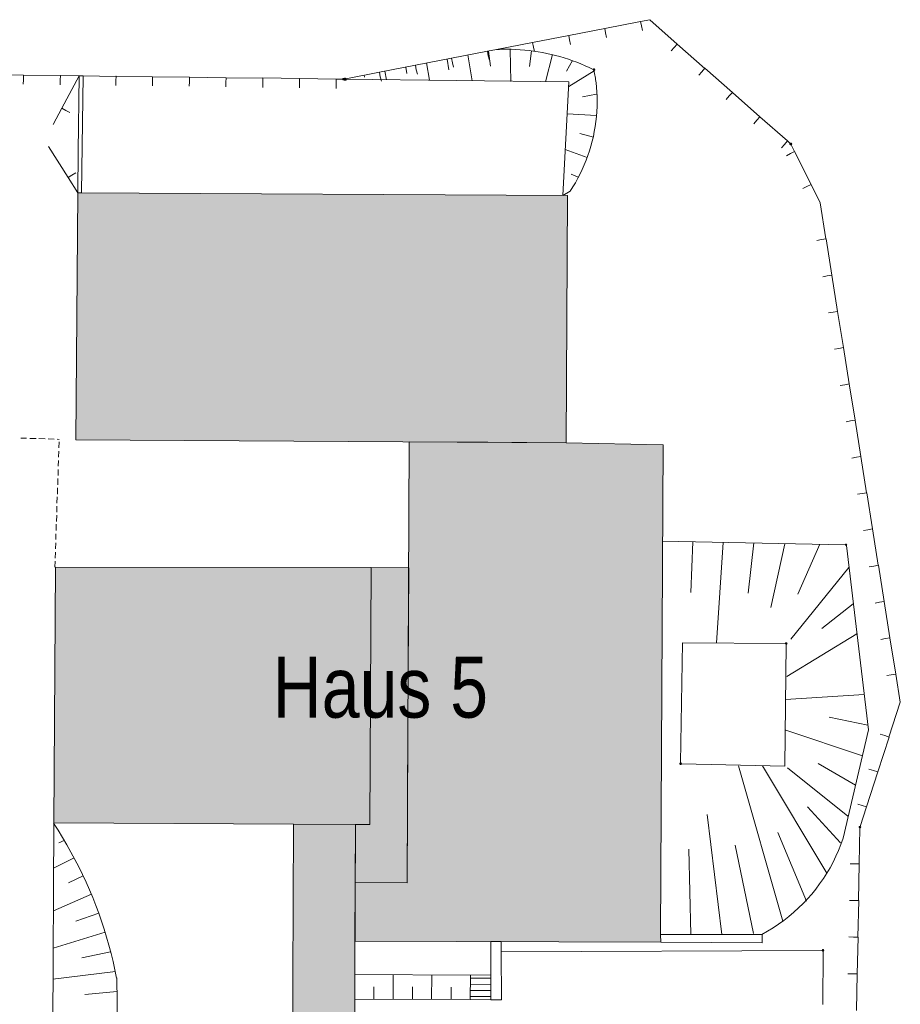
# Model space of a CAD drawing. Header units: metres. Extents: x -15 to 143, y -45 to 47.
# Tile 38 of 41: x 94.8 to 96.53, y 31.36 to 33.3. Entities that reach past the tile are written whole.
import ezdxf

# ---------------------------------------------------------------- set-up
doc = ezdxf.new("R2010")
doc.units = ezdxf.units.M
doc.header["$LTSCALE"] = 0.0125
doc.layers.add('X_YYY_STF_8', color=7, linetype='Continuous', lineweight=9)
doc.styles.add('ERSTELLTER_STIL_2', font='ARIALN.TTF')

# ---------------------------------------------------------------- blocks, each defined once
blk = doc.blocks.new('Ü_Plan_W')
at = {"layer": 'X_YYY_STF_8', "linetype": 'Continuous', "lineweight": 0}
for points in [[(7.0614, 5.991), (7.061, 5.9902), (7.0597, 5.9902), (7.0589, 5.991), (7.0597, 5.9923), (7.061, 5.9923)], [(6.6516, 5.9754), (6.6512, 5.9745), (6.6499, 5.9745), (6.6491, 5.9754), (6.6499, 5.9766), (6.6512, 5.9766), (6.6516, 5.9754)], [(7.4733, 5.2146), (7.4729, 5.2134), (7.4716, 5.2134), (7.4708, 5.2146), (7.4716, 5.2155), (7.4729, 5.2155), (7.4733, 5.2146)], [(7.3755, 5.0533), (7.3751, 5.0521), (7.3738, 5.0521), (7.373, 5.0533), (7.3738, 5.0546), (7.3751, 5.0546)], [(7.2028, 4.8569), (7.202, 4.8556), (7.2007, 4.8556), (7.2003, 4.8569), (7.2007, 4.8582), (7.202, 4.8582)], [(7.4962, 4.7532), (7.4953, 4.7523), (7.4941, 4.7523), (7.4932, 4.7532), (7.4941, 4.7545), (7.4953, 4.7545)], [(7.4356, 4.5517), (7.4352, 4.5504), (7.434, 4.5504), (7.4331, 4.5517), (7.434, 4.553), (7.4352, 4.553), (7.4356, 4.5517)]]:
    blk.add_hatch(color=256, dxfattribs=at).paths.add_polyline_path(points, flags=0)
at = {"layer": 'X_YYY_STF_8', "linetype": 'Continuous', "lineweight": 13}
blk.add_hatch(color=256, dxfattribs=at).paths.add_polyline_path([(6.6554, 5.9754), (6.6554, 5.9754), (6.6546, 5.9741), (6.6533, 5.9737), (6.6521, 5.9741), (6.6516, 5.9754), (6.6521, 5.9766), (6.6533, 5.9771), (6.6546, 5.9766), (6.6554, 5.9754)], flags=0)
at = {"layer": 'X_YYY_STF_8', "linetype": 'Continuous', "lineweight": 9}
blk.add_hatch(color=256, dxfattribs=at).paths.add_polyline_path([(7.3832, 5.8695), (7.3823, 5.8683), (7.381, 5.8683), (7.3802, 5.8695), (7.381, 5.8708), (7.3823, 5.8708)], flags=0)
at = {"layer": 'X_YYY_STF_8'}
h = blk.add_hatch(color=9, dxfattribs=at)
h.dxf.hatch_style = 1
h.paths.add_polyline_path([(7.0144, 5.3814), (7.017, 5.7853), (6.2164, 5.7899), (6.2135, 5.3861)])
h = blk.add_hatch(color=9, dxfattribs=at)
h.dxf.hatch_style = 1
h.paths.add_polyline_path([(6.7583, 5.3829), (6.8864, 5.3822), (7.0144, 5.3814), (7.1732, 5.378), (7.1685, 4.5779), (7.1694, 4.5652), (6.6694, 4.5667), (6.6698, 4.6626), (6.7549, 4.6622)])
h = blk.add_hatch(color=9, dxfattribs=at)
h.dxf.hatch_style = 1
h.paths.add_polyline_path([(6.1799, 5.1778), (6.6961, 5.1774), (6.694, 4.7574), (6.5691, 4.7579), (6.1775, 4.7604)])
h = blk.add_hatch(color=9, dxfattribs=at)
h.dxf.hatch_style = 1
h.paths.add_polyline_path([(6.6703, 4.7575), (6.694, 4.7574), (6.6961, 5.1774), (6.7573, 5.1771), (6.7561, 4.9197), (6.7549, 4.6622), (6.6698, 4.6626)])
h = blk.add_hatch(color=9, dxfattribs=at)
h.dxf.hatch_style = 1
h.paths.add_polyline_path([(6.6686, 4.3757), (6.6703, 4.7575), (6.5691, 4.7579), (6.5674, 4.3756)])
at = {"layer": 'X_YYY_STF_8', "linetype": 'Continuous', "lineweight": 0}
for p, q in [((7.0775, 6.0583), (7.1363, 6.0698)), ((7.1363, 6.0698), (7.1512, 6.0727)), ((7.1363, 6.0698), (7.1363, 6.0696)), ((7.0187, 6.0469), (7.0775, 6.0583)), ((7.0775, 6.0583), (7.0775, 6.0583)), ((7.0788, 6.0511), (7.0805, 6.0435)), ((7.1376, 6.0626), (7.1393, 6.055)), ((6.9598, 6.0355), (7.0187, 6.0469)), ((6.9598, 6.0355), (6.9598, 6.0353)), ((7.0187, 6.0469), (7.0187, 6.0467)), ((7.0199, 6.0397), (7.0216, 6.0321)), ((6.8273, 6.0101), (6.8862, 6.0211)), ((6.8862, 6.0215), (6.901, 6.024)), ((6.8862, 6.0211), (6.8862, 6.0215)), ((6.8879, 6.0215), (6.8912, 5.997)), ((6.923, 6.024), (6.9243, 5.972)), ((6.9577, 6.0219), (6.9547, 5.9965)), ((6.9611, 6.0279), (6.9628, 6.0207)), ((7.191, 6.0274), (7.1863, 6.0219)), ((7.196, 6.0329), (7.196, 6.0329)), ((7.196, 6.0329), (7.2409, 5.9931)), ((6.7685, 5.9986), (6.8273, 6.0097)), ((6.7863, 6.002), (6.7913, 5.9737)), ((6.8201, 6.0084), (6.8231, 5.991)), ((6.8273, 6.0097), (6.8273, 6.0101)), ((6.8286, 6.0025), (6.8303, 5.9953)), ((6.854, 6.0152), (6.8608, 5.9728)), ((6.8874, 6.0139), (6.8891, 6.0067)), ((6.992, 6.016), (6.9806, 5.9711)), ((7.025, 6.0058), (7.0153, 5.9889)), ((6.6516, 5.9758), (6.7096, 5.9872)), ((6.7096, 5.9872), (6.7685, 5.9982)), ((6.7096, 5.9872), (6.7096, 5.987)), ((6.7181, 5.9885), (6.7211, 5.9745)), ((6.7524, 5.9953), (6.7541, 5.9847)), ((6.7685, 5.9982), (6.7685, 5.9986)), ((6.7697, 5.991), (6.7714, 5.9838)), ((7.0606, 5.9893), (7.0187, 5.9635)), ((7.061, 5.9915), (7.0614, 5.9915)), ((7.2363, 5.9876), (7.2312, 5.9821)), ((7.2409, 5.9931), (7.2413, 5.9936)), ((7.2413, 5.9936), (7.2862, 5.9538)), ((6.0683, 5.983), (6.128, 5.9821)), ((6.128, 5.9745), (6.1275, 5.9673)), ((6.128, 5.9821), (6.128, 5.9819)), ((6.128, 5.9821), (6.1881, 5.9813)), ((6.1877, 5.9741), (6.1877, 5.9665)), ((6.1881, 5.9813), (6.1881, 5.9817)), ((6.1881, 5.9817), (6.219, 5.9809)), ((6.2253, 5.9809), (6.2787, 5.98)), ((6.2787, 5.98), (6.2791, 5.9804)), ((6.2787, 5.9728), (6.2787, 5.9652)), ((6.2791, 5.9804), (6.3388, 5.9796)), ((6.3388, 5.9796), (6.3388, 5.9794)), ((6.3388, 5.9796), (6.3989, 5.9788)), ((6.3388, 5.972), (6.3388, 5.9644)), ((6.3989, 5.9711), (6.3985, 5.9639)), ((6.3989, 5.9788), (6.3989, 5.9788)), ((6.3989, 5.9788), (6.459, 5.9779)), ((6.4586, 5.9703), (6.4586, 5.9631)), ((6.459, 5.9779), (6.459, 5.9777)), ((6.459, 5.9779), (6.5187, 5.9771)), ((6.5187, 5.9771), (6.5187, 5.9775)), ((6.5187, 5.9775), (6.5788, 5.9766)), ((6.5187, 5.9699), (6.5187, 5.9622)), ((6.5788, 5.9766), (6.5788, 5.9764)), ((6.5788, 5.9766), (6.6389, 5.9758)), ((6.6389, 5.9758), (6.6389, 5.9756)), ((6.6389, 5.9758), (6.6495, 5.9754)), ((6.6516, 5.9754), (7.0191, 5.9711)), ((6.655, 5.9754), (6.655, 5.9752)), ((6.7109, 5.9796), (6.7126, 5.9724)), ((7.0191, 5.9711), (7.0089, 5.7853)), ((6.5788, 5.969), (6.5788, 5.9614)), ((6.6385, 5.9682), (6.6385, 5.9605)), ((7.2862, 5.9538), (7.2862, 5.9538)), ((7.2862, 5.9538), (7.3311, 5.914)), ((7.0644, 5.9508), (7.0411, 5.9466)), ((7.2811, 5.9483), (7.276, 5.9423)), ((6.1906, 5.9284), (6.1762, 5.9013)), ((6.1906, 5.9279), (6.1906, 5.9284)), ((6.197, 5.9246), (6.2037, 5.9212)), ((7.064, 5.9161), (7.0161, 5.9191)), ((7.326, 5.9085), (7.3213, 5.9026)), ((7.3311, 5.914), (7.3311, 5.914)), ((7.3311, 5.914), (7.3764, 5.8746)), ((7.0593, 5.881), (7.0369, 5.8865)), ((7.3764, 5.8746), (7.3764, 5.8744)), ((7.3764, 5.8746), (7.3806, 5.8704)), ((6.1686, 5.8653), (6.2008, 5.8149)), ((7.0487, 5.8475), (7.0132, 5.8606)), ((7.3713, 5.8687), (7.3662, 5.8632)), ((7.3827, 5.8695), (7.3827, 5.8693)), ((7.3878, 5.8572), (7.3878, 5.857)), ((7.3878, 5.8572), (7.4149, 5.8035)), ((7.381, 5.8539), (7.3747, 5.8505)), ((6.2008, 5.8149), (6.2008, 5.8147)), ((6.2008, 5.8149), (6.2164, 5.7899)), ((6.2071, 5.8187), (6.2135, 5.8225)), ((7.0343, 5.8153), (7.0229, 5.8204)), ((7.4081, 5.8001), (7.4014, 5.7967)), ((7.4149, 5.8035), (7.4149, 5.8033)), ((7.4149, 5.8035), (7.4297, 5.7734)), ((7.0211, 5.7925), (7.0089, 5.7853)), ((7.0165, 5.7853), (7.017, 5.7853)), ((7.4297, 5.7734), (7.439, 5.7146)), ((7.4318, 5.7133), (7.4242, 5.7121)), ((7.439, 5.7146), (7.4395, 5.7146)), ((7.4395, 5.7146), (7.4488, 5.6553)), ((7.4412, 5.6541), (7.434, 5.6528)), ((7.4488, 5.6553), (7.4488, 5.6553)), ((7.4488, 5.6553), (7.4581, 5.5961)), ((7.4509, 5.5948), (7.4433, 5.5935)), ((7.4581, 5.5961), (7.4581, 5.5959)), ((7.4581, 5.5961), (7.4678, 5.5368)), ((7.4602, 5.5355), (7.453, 5.5343)), ((7.4678, 5.5368), (7.4678, 5.5368)), ((7.4678, 5.5368), (7.4771, 5.4775)), ((7.4699, 5.4763), (7.4623, 5.475)), ((7.4771, 5.4775), (7.4771, 5.4773)), ((7.4771, 5.4775), (7.4869, 5.4183)), ((7.4792, 5.417), (7.4721, 5.4157)), ((7.4869, 5.4183), (7.4869, 5.4181)), ((7.4869, 5.4183), (7.4962, 5.359)), ((6.1233, 5.389), (6.133, 5.389)), ((6.1381, 5.3886), (6.1483, 5.3886)), ((6.1529, 5.3882), (6.1631, 5.3878)), ((6.1682, 5.3878), (6.1779, 5.3874)), ((6.183, 5.3874), (6.1864, 5.3869)), ((6.1855, 5.373), (6.186, 5.3827)), ((6.1851, 5.3577), (6.1855, 5.3679)), ((7.4962, 5.359), (7.4962, 5.359)), ((7.4962, 5.359), (7.5055, 5.2997)), ((6.1847, 5.3429), (6.1851, 5.3526)), ((7.489, 5.3577), (7.4814, 5.3564)), ((6.1843, 5.3277), (6.1847, 5.3378)), ((6.1838, 5.3128), (6.1838, 5.323)), ((6.1834, 5.2976), (6.1834, 5.3078)), ((7.4983, 5.2985), (7.4907, 5.2972)), ((7.5055, 5.2997), (7.5059, 5.2997)), ((7.5059, 5.2997), (7.5152, 5.2405)), ((6.1826, 5.2828), (6.183, 5.2929)), ((6.1817, 5.2527), (6.1822, 5.2629)), ((6.1822, 5.268), (6.1826, 5.2777)), ((6.1813, 5.2379), (6.1813, 5.2481)), ((6.1809, 5.2231), (6.1809, 5.2328)), ((7.5076, 5.2392), (7.5004, 5.2379)), ((7.5152, 5.2405), (7.5152, 5.2402)), ((7.5152, 5.2405), (7.5245, 5.1812)), ((6.18, 5.2079), (6.1805, 5.218)), ((7.2214, 5.2193), (7.2185, 5.1367)), ((7.271, 5.2184), (7.2604, 5.0542)), ((7.3213, 5.2176), (7.312, 5.1355)), ((7.3721, 5.2163), (7.3489, 5.1122)), ((7.4289, 5.2155), (7.3929, 5.1342)), ((6.1796, 5.193), (6.18, 5.2028)), ((7.4725, 5.2134), (7.5085, 4.9124)), ((7.4767, 5.1774), (7.3819, 5.0605)), ((7.5173, 5.1799), (7.5097, 5.1786)), ((7.5245, 5.1812), (7.525, 5.1812)), ((7.525, 5.1812), (7.5343, 5.1219)), ((7.4835, 5.1181), (7.4323, 5.0779)), ((7.5267, 5.1206), (7.5195, 5.1194)), ((7.5343, 5.1219), (7.5343, 5.1219)), ((7.5343, 5.1219), (7.5436, 5.0627)), ((7.4898, 5.069), (7.3751, 4.9996)), ((7.2045, 5.0546), (7.2015, 4.8582)), ((7.373, 5.0533), (7.2045, 5.0546)), ((7.3751, 5.0533), (7.3751, 5.0531)), ((7.5364, 5.0614), (7.5288, 5.0601)), ((7.5436, 5.0627), (7.5436, 5.0627)), ((7.5436, 5.0627), (7.5533, 5.0034)), ((7.3717, 4.8531), (7.3743, 5.0521)), ((7.5457, 5.0021), (7.5385, 5.0008)), ((7.5533, 5.0034), (7.5533, 5.0032)), ((7.5533, 5.0034), (7.5605, 4.9577)), ((7.5017, 4.9699), (7.373, 4.9619)), ((7.5076, 4.92), (7.4441, 4.9331)), ((7.4987, 4.87), (7.3717, 4.9124)), ((7.5085, 4.9124), (7.4674, 4.735)), ((7.5423, 4.9005), (7.5237, 4.8434)), ((7.5351, 4.9031), (7.5279, 4.9052)), ((7.5419, 4.9005), (7.5423, 4.9005)), ((7.2024, 4.8569), (7.2024, 4.8567)), ((7.3688, 4.5995), (7.2964, 4.8535)), ((7.4403, 4.6778), (7.3353, 4.8535)), ((7.4746, 4.771), (7.3764, 4.8501)), ((7.4873, 4.8218), (7.4263, 4.8573)), ((7.5237, 4.8438), (7.5055, 4.7862)), ((7.5165, 4.8459), (7.5093, 4.848)), ((7.5237, 4.8434), (7.5237, 4.8438)), ((7.4627, 4.7274), (7.409, 4.7862)), ((7.4983, 4.7888), (7.4911, 4.7909)), ((7.5055, 4.7866), (7.4949, 4.7545)), ((7.5055, 4.7862), (7.5055, 4.7866)), ((7.2689, 4.5779), (7.2451, 4.7739)), ((6.1775, 4.76), (6.1724, 3.8595)), ((7.4073, 4.6325), (7.3607, 4.7447)), ((7.2185, 4.5779), (7.2151, 4.7172)), ((7.3209, 4.5796), (7.2909, 4.7236)), ((6.2105, 4.7032), (6.1771, 4.6859)), ((7.486, 4.6935), (7.4784, 4.6935)), ((7.4936, 4.6935), (7.4924, 4.6334)), ((7.4936, 4.6931), (7.4936, 4.6935)), ((6.2253, 4.6736), (6.2012, 4.6622)), ((6.2389, 4.6436), (6.1767, 4.6165)), ((7.4852, 4.6334), (7.4776, 4.6334)), ((7.4928, 4.6334), (7.4911, 4.5733)), ((7.4924, 4.6334), (7.4928, 4.6334)), ((6.2507, 4.6127), (6.2135, 4.5995)), ((6.2613, 4.5813), (6.1762, 4.5555)), ((7.1685, 4.5779), (7.1694, 4.5652)), ((7.4839, 4.5733), (7.4763, 4.5737)), ((7.4915, 4.5733), (7.4903, 4.5132)), ((7.4911, 4.5733), (7.4915, 4.5733)), ((6.8917, 4.5665), (6.9086, 4.5665)), ((6.2702, 4.5496), (6.2232, 4.5398)), ((7.4331, 4.5517), (6.9086, 4.5496)), ((6.9086, 4.5496), (6.909, 4.4708)), ((7.434, 4.4636), (7.4344, 4.5504)), ((6.2783, 4.5174), (6.1758, 4.5047)), ((6.2804, 4.5068), (6.2863, 3.9285)), ((6.8582, 4.5115), (6.669, 4.5123)), ((6.669, 4.5123), (6.669, 4.4721)), ((6.7321, 4.4717), (6.7321, 4.5119)), ((6.7947, 4.4717), (6.7951, 4.5119)), ((6.8578, 4.4713), (6.8582, 4.5115)), ((6.8586, 4.5064), (6.8912, 4.5064)), ((6.8917, 4.4708), (6.8917, 4.5119)), ((7.4826, 4.5136), (7.475, 4.5136)), ((7.4903, 4.5136), (7.489, 4.4535)), ((7.4903, 4.5132), (7.4903, 4.5136)), ((6.7003, 4.4717), (6.7003, 4.492)), ((6.7634, 4.4717), (6.7634, 4.492)), ((6.8265, 4.4713), (6.8265, 4.4916)), ((6.8586, 4.4967), (6.8912, 4.4962)), ((6.2808, 4.4844), (6.2283, 4.4797)), ((6.8586, 4.4865), (6.8912, 4.4865)), ((6.8586, 4.4763), (6.8912, 4.4763)), ((6.8578, 4.4713), (6.8917, 4.4708)), ((6.8917, 4.4708), (6.909, 4.4708))]:
    blk.add_line(p, q, dxfattribs=at)
at = {"layer": 'X_YYY_STF_8', "linetype": 'Continuous', "lineweight": 13}
for p, q in [((7.1363, 6.0698), (7.1376, 6.0626)), ((7.0775, 6.0583), (7.0788, 6.0511)), ((6.9598, 6.0355), (6.9611, 6.0279)), ((7.0187, 6.0469), (7.0199, 6.0397)), ((6.8862, 6.0215), (6.8874, 6.0139)), ((7.196, 6.0329), (7.191, 6.0274)), ((6.8273, 6.0101), (6.8286, 6.0025)), ((6.7096, 5.9872), (6.7109, 5.9796)), ((6.7685, 5.9986), (6.7697, 5.991)), ((7.2413, 5.9936), (7.2363, 5.9876)), ((6.128, 5.9821), (6.128, 5.9745)), ((6.1881, 5.9817), (6.1877, 5.9741)), ((6.2791, 5.9804), (6.2787, 5.9728)), ((6.3388, 5.9796), (6.3388, 5.972)), ((6.3989, 5.9788), (6.3989, 5.9711)), ((6.459, 5.9779), (6.4586, 5.9703)), ((6.5187, 5.9775), (6.5187, 5.9699)), ((6.5788, 5.9766), (6.5788, 5.969)), ((6.6389, 5.9758), (6.6385, 5.9682)), ((7.2862, 5.9538), (7.2811, 5.9483)), ((6.1906, 5.9284), (6.197, 5.9246)), ((7.3311, 5.914), (7.326, 5.9085)), ((7.3764, 5.8746), (7.3713, 5.8687)), ((7.3878, 5.8572), (7.381, 5.8539)), ((6.2008, 5.8149), (6.2071, 5.8187)), ((7.4149, 5.8035), (7.4081, 5.8001)), ((6.2164, 5.7899), (6.2228, 5.7899)), ((7.4395, 5.7146), (7.4318, 5.7133)), ((7.4488, 5.6553), (7.4412, 5.6541)), ((7.4581, 5.5961), (7.4509, 5.5948)), ((7.4678, 5.5368), (7.4602, 5.5355)), ((7.4771, 5.4775), (7.4699, 5.4763)), ((7.4869, 5.4183), (7.4792, 5.417)), ((7.4962, 5.359), (7.489, 5.3577)), ((7.5059, 5.2997), (7.4983, 5.2985)), ((7.5152, 5.2405), (7.5076, 5.2392)), ((6.1792, 5.1778), (6.1796, 5.188)), ((7.525, 5.1812), (7.5173, 5.1799)), ((7.5343, 5.1219), (7.5267, 5.1206)), ((7.5436, 5.0627), (7.5364, 5.0614)), ((7.5533, 5.0034), (7.5457, 5.0021)), ((7.5423, 4.9005), (7.5351, 4.9031)), ((7.5237, 4.8438), (7.5165, 4.8459)), ((7.5055, 4.7866), (7.4983, 4.7888)), ((7.4936, 4.6935), (7.486, 4.6935)), ((7.4928, 4.6334), (7.4852, 4.6334)), ((7.4915, 4.5733), (7.4839, 4.5733)), ((7.4903, 4.5136), (7.4826, 4.5136))]:
    blk.add_line(p, q, dxfattribs=at)
at = {"layer": 'X_YYY_STF_8', "linetype": 'Continuous', "lineweight": 9}
for p, q in [((7.1363, 6.0698), (7.1363, 6.0696)), ((7.1512, 6.0727), (7.196, 6.0329)), ((7.0775, 6.0583), (7.0775, 6.0583)), ((6.901, 6.024), (6.9598, 6.0355)), ((6.9598, 6.0355), (6.9598, 6.0353)), ((7.0187, 6.0469), (7.0187, 6.0467)), ((6.8862, 6.0211), (6.8862, 6.0215)), ((7.196, 6.0329), (7.196, 6.0329)), ((6.8273, 6.0097), (6.8273, 6.0101)), ((6.7096, 5.9872), (6.7096, 5.987)), ((6.7685, 5.9982), (6.7685, 5.9986)), ((7.2409, 5.9931), (7.2413, 5.9936)), ((6.128, 5.9821), (6.128, 5.9819)), ((6.1881, 5.9813), (6.1881, 5.9817)), ((6.219, 5.9809), (6.1906, 5.9279)), ((6.219, 5.9809), (6.2253, 5.9809)), ((6.2787, 5.98), (6.2791, 5.9804)), ((6.3388, 5.9796), (6.3388, 5.9794)), ((6.3989, 5.9788), (6.3989, 5.9788)), ((6.459, 5.9779), (6.459, 5.9777)), ((6.5187, 5.9771), (6.5187, 5.9775)), ((6.5788, 5.9766), (6.5788, 5.9764)), ((6.6389, 5.9758), (6.6389, 5.9756)), ((7.2862, 5.9538), (7.2862, 5.9538)), ((6.1906, 5.9279), (6.1906, 5.9284)), ((7.3311, 5.914), (7.3311, 5.914)), ((7.3764, 5.8746), (7.3764, 5.8744)), ((7.3823, 5.8683), (7.3878, 5.8572)), ((7.3878, 5.8572), (7.3878, 5.857)), ((6.2008, 5.8149), (6.2008, 5.8147)), ((7.4149, 5.8035), (7.4149, 5.8033)), ((7.439, 5.7146), (7.4395, 5.7146)), ((7.4488, 5.6553), (7.4488, 5.6553)), ((7.4581, 5.5961), (7.4581, 5.5959)), ((7.4678, 5.5368), (7.4678, 5.5368)), ((7.4771, 5.4775), (7.4771, 5.4773)), ((7.4869, 5.4183), (7.4869, 5.4181)), ((7.4962, 5.359), (7.4962, 5.359)), ((7.5055, 5.2997), (7.5059, 5.2997)), ((7.5152, 5.2405), (7.5152, 5.2402)), ((7.4729, 5.2146), (7.4729, 5.2144)), ((7.5245, 5.1812), (7.525, 5.1812)), ((7.5343, 5.1219), (7.5343, 5.1219)), ((7.5436, 5.0627), (7.5436, 5.0627)), ((7.5533, 5.0034), (7.5533, 5.0032)), ((7.5605, 4.9577), (7.5419, 4.9005)), ((7.5419, 4.9005), (7.5423, 4.9005)), ((7.5237, 4.8434), (7.5237, 4.8438)), ((7.5055, 4.7862), (7.5055, 4.7866)), ((7.4945, 4.7519), (7.4936, 4.6931)), ((7.4958, 4.7536), (7.4958, 4.7532)), ((7.4936, 4.6931), (7.4936, 4.6935)), ((7.4924, 4.6334), (7.4928, 4.6334)), ((7.4911, 4.5733), (7.4915, 4.5733)), ((7.4352, 4.5517), (7.4352, 4.5515)), ((7.4903, 4.5132), (7.4903, 4.5136))]:
    blk.add_line(p, q, dxfattribs=at)
at = {"layer": 'X_YYY_STF_8', "linetype": 'Continuous', "lineweight": 18}
for p, q in [((6.219, 5.9809), (6.2173, 5.8581)), ((6.2253, 5.9809), (6.2228, 5.7899)), ((6.6846, 5.9821), (6.6851, 5.9788)), ((6.2173, 5.8581), (6.2164, 5.7899)), ((6.1944, 4.7316), (6.1855, 4.7274))]:
    blk.add_line(p, q, dxfattribs=at)
at = {"layer": 'X_YYY_STF_8', "linetype": 'Continuous', "lineweight": 5}
for p, q in [((7.1715, 5.2206), (7.4708, 5.2146)), ((7.3717, 4.8531), (7.2028, 4.8569)), ((7.3349, 4.5775), (7.1685, 4.5779)), ((7.3349, 4.5775), (7.3349, 4.5644)), ((6.8917, 4.5665), (6.8917, 4.5119)), ((6.9086, 4.5665), (6.9086, 4.5496)), ((7.3349, 4.5644), (7.1694, 4.5652)), ((6.8917, 4.5119), (6.8582, 4.5115)), ((6.669, 4.4721), (6.8578, 4.4713))]:
    blk.add_line(p, q, dxfattribs=at)
for points in [[(6.901, 6.024), (6.9017, 6.0241), (6.9025, 6.0242), (6.9033, 6.0242), (6.9041, 6.0243), (6.9049, 6.0243), (6.9057, 6.0243), (6.9065, 6.0244), (6.9073, 6.0244), (6.9081, 6.0244), (6.9089, 6.0244), (6.9097, 6.0244), (6.9106, 6.0244), (6.9114, 6.0244), (6.9123, 6.0245), (6.9131, 6.0245), (6.914, 6.0245), (6.9148, 6.0245), (6.9157, 6.0245), (6.9166, 6.0245), (6.9175, 6.0245)], [(6.9175, 6.0245), (6.9248, 6.0244), (6.9322, 6.0241), (6.9395, 6.0237), (6.9468, 6.0231), (6.9541, 6.0223), (6.9614, 6.0214), (6.9686, 6.0203), (6.9758, 6.0191), (6.983, 6.0176), (6.9901, 6.0161), (6.9972, 6.0143), (7.0042, 6.0124), (7.0112, 6.0103), (7.0182, 6.0081), (7.0251, 6.0057), (7.032, 6.0032), (7.0388, 6.0005), (7.0455, 5.9976), (7.0522, 5.9946), (7.0589, 5.9915)], [(7.0602, 5.9898), (7.0606, 5.9873), (7.0611, 5.9848), (7.0616, 5.9823), (7.062, 5.9798), (7.0624, 5.9773), (7.0627, 5.9748), (7.0631, 5.9723), (7.0634, 5.9697), (7.0637, 5.9672), (7.064, 5.9647), (7.0642, 5.9621), (7.0644, 5.9596), (7.0646, 5.957), (7.0648, 5.9545), (7.0649, 5.9519), (7.065, 5.9493), (7.0651, 5.9467), (7.0652, 5.9441), (7.0652, 5.9416), (7.0652, 5.939)], [(7.0652, 5.939), (7.0651, 5.9307), (7.0647, 5.9225), (7.0641, 5.9143), (7.0632, 5.9062), (7.062, 5.8981), (7.0606, 5.8901), (7.059, 5.8821), (7.0571, 5.8742), (7.055, 5.8663), (7.0526, 5.8585), (7.05, 5.8508), (7.0472, 5.8432), (7.0442, 5.8356), (7.0409, 5.8282), (7.0374, 5.8208), (7.0336, 5.8136), (7.0297, 5.8064), (7.0255, 5.7994), (7.0211, 5.7925), (7.0211, 5.7925)], [(6.1771, 4.7595), (6.1845, 4.748), (6.1917, 4.7363), (6.1987, 4.7245), (6.2054, 4.7125), (6.212, 4.7004), (6.2182, 4.6882), (6.2243, 4.6759), (6.23, 4.6634), (6.2356, 4.6509), (6.2409, 4.6382), (6.2459, 4.6254), (6.2507, 4.6126), (6.2553, 4.5996), (6.2596, 4.5865), (6.2636, 4.5734), (6.2674, 4.5602), (6.2709, 4.5468), (6.2742, 4.5334), (6.2772, 4.5199), (6.2799, 4.5064)], [(7.467, 4.735), (7.4634, 4.725), (7.4595, 4.7152), (7.4552, 4.7055), (7.4506, 4.6961), (7.4457, 4.6868), (7.4404, 4.6778), (7.4348, 4.669), (7.4288, 4.6604), (7.4225, 4.652), (7.416, 4.6439), (7.4091, 4.6361), (7.4019, 4.6285), (7.3944, 4.6211), (7.3867, 4.6141), (7.3786, 4.6073), (7.3703, 4.6008), (7.3617, 4.5946), (7.3529, 4.5887), (7.3438, 4.5832), (7.3345, 4.5779)]]:
    blk.add_lwpolyline(points, dxfattribs=at)
at = {"layer": 'X_YYY_STF_8', "linetype": 'Continuous', "lineweight": 0}
for points in [[(7.0589, 5.9915), (7.0589, 5.9915), (7.0589, 5.9916), (7.0589, 5.9917), (7.0589, 5.9917), (7.059, 5.9918), (7.059, 5.9919), (7.059, 5.992), (7.0591, 5.9921), (7.0591, 5.9922), (7.0592, 5.9922), (7.0593, 5.9923), (7.0593, 5.9924), (7.0594, 5.9925), (7.0595, 5.9925), (7.0596, 5.9926), (7.0597, 5.9926), (7.0598, 5.9927), (7.0599, 5.9927), (7.06, 5.9927), (7.0602, 5.9927)], [(7.0602, 5.9902), (7.06, 5.9902), (7.0599, 5.9902), (7.0598, 5.9902), (7.0597, 5.9902), (7.0596, 5.9903), (7.0595, 5.9903), (7.0594, 5.9903), (7.0593, 5.9904), (7.0593, 5.9904), (7.0592, 5.9905), (7.0591, 5.9906), (7.0591, 5.9906), (7.059, 5.9907), (7.059, 5.9908), (7.059, 5.9909), (7.0589, 5.991), (7.0589, 5.9911), (7.0589, 5.9912), (7.0589, 5.9913), (7.0589, 5.9915)], [(7.0602, 5.9927), (7.0602, 5.9927), (7.0603, 5.9927), (7.0603, 5.9927), (7.0604, 5.9926), (7.0605, 5.9926), (7.0605, 5.9925), (7.0606, 5.9925), (7.0606, 5.9924), (7.0607, 5.9923), (7.0607, 5.9922), (7.0608, 5.9922), (7.0608, 5.9921), (7.0609, 5.992), (7.0609, 5.9919), (7.0609, 5.9918), (7.0609, 5.9917), (7.061, 5.9917), (7.061, 5.9916), (7.061, 5.9915), (7.061, 5.9915)], [(7.0614, 5.9915), (7.0614, 5.9913), (7.0613, 5.9912), (7.0612, 5.9911), (7.0612, 5.991), (7.0611, 5.9909), (7.061, 5.9908), (7.061, 5.9907), (7.0609, 5.9906), (7.0608, 5.9906), (7.0608, 5.9905), (7.0607, 5.9904), (7.0607, 5.9904), (7.0606, 5.9903), (7.0605, 5.9903), (7.0605, 5.9903), (7.0604, 5.9902), (7.0603, 5.9902), (7.0603, 5.9902), (7.0602, 5.9902), (7.0602, 5.9902)], [(6.6491, 5.9758), (6.6491, 5.9758), (6.6491, 5.9759), (6.6491, 5.976), (6.6491, 5.976), (6.6492, 5.9761), (6.6492, 5.9762), (6.6493, 5.9762), (6.6493, 5.9763), (6.6494, 5.9763), (6.6494, 5.9764), (6.6495, 5.9764), (6.6496, 5.9765), (6.6496, 5.9765), (6.6497, 5.9765), (6.6498, 5.9766), (6.6499, 5.9766), (6.65, 5.9766), (6.6501, 5.9766), (6.6502, 5.9766), (6.6504, 5.9766)], [(6.6504, 5.9745), (6.6502, 5.9745), (6.6501, 5.9745), (6.65, 5.9745), (6.6499, 5.9746), (6.6498, 5.9746), (6.6497, 5.9746), (6.6496, 5.9747), (6.6496, 5.9747), (6.6495, 5.9748), (6.6494, 5.9748), (6.6494, 5.9749), (6.6493, 5.975), (6.6493, 5.9751), (6.6492, 5.9751), (6.6492, 5.9752), (6.6491, 5.9753), (6.6491, 5.9754), (6.6491, 5.9755), (6.6491, 5.9757), (6.6491, 5.9758)], [(6.6504, 5.9766), (6.6504, 5.9766), (6.6505, 5.9766), (6.6506, 5.9766), (6.6506, 5.9766), (6.6507, 5.9766), (6.6507, 5.9765), (6.6508, 5.9765), (6.6508, 5.9765), (6.6509, 5.9764), (6.6509, 5.9764), (6.651, 5.9763), (6.651, 5.9763), (6.6511, 5.9762), (6.6511, 5.9762), (6.6511, 5.9761), (6.6512, 5.976), (6.6512, 5.976), (6.6512, 5.9759), (6.6512, 5.9758), (6.6512, 5.9758)], [(6.6516, 5.9754), (6.6516, 5.9753), (6.6515, 5.9752), (6.6514, 5.9752), (6.6514, 5.9751), (6.6513, 5.9751), (6.6513, 5.975), (6.6512, 5.9749), (6.6511, 5.9749), (6.6511, 5.9748), (6.651, 5.9748), (6.6509, 5.9747), (6.6509, 5.9747), (6.6508, 5.9747), (6.6507, 5.9746), (6.6507, 5.9746), (6.6506, 5.9746), (6.6506, 5.9745), (6.6505, 5.9745), (6.6504, 5.9745), (6.6504, 5.9745)], [(6.6512, 5.9758), (6.6513, 5.9758), (6.6513, 5.9758), (6.6514, 5.9758), (6.6514, 5.9758), (6.6515, 5.9758), (6.6515, 5.9758), (6.6515, 5.9758), (6.6515, 5.9758), (6.6516, 5.9757), (6.6516, 5.9757), (6.6516, 5.9757), (6.6516, 5.9757), (6.6516, 5.9757), (6.6516, 5.9756), (6.6516, 5.9756), (6.6516, 5.9756), (6.6516, 5.9755), (6.6516, 5.9755), (6.6516, 5.9754), (6.6516, 5.9754)], [(6.6516, 5.9754), (6.6516, 5.9755), (6.6517, 5.9757), (6.6517, 5.9759), (6.6517, 5.976), (6.6518, 5.9762), (6.6518, 5.9763), (6.6519, 5.9764), (6.652, 5.9765), (6.6521, 5.9766), (6.6522, 5.9767), (6.6523, 5.9768), (6.6524, 5.9768), (6.6525, 5.9769), (6.6526, 5.9769), (6.6527, 5.977), (6.6528, 5.977), (6.6529, 5.977), (6.6531, 5.977), (6.6532, 5.9771), (6.6533, 5.9771)], [(6.6533, 5.9737), (6.6532, 5.9737), (6.6531, 5.9737), (6.6529, 5.9737), (6.6528, 5.9738), (6.6527, 5.9738), (6.6526, 5.9739), (6.6525, 5.9739), (6.6524, 5.974), (6.6523, 5.9741), (6.6522, 5.9742), (6.6521, 5.9743), (6.652, 5.9744), (6.6519, 5.9745), (6.6518, 5.9746), (6.6518, 5.9747), (6.6517, 5.9749), (6.6517, 5.975), (6.6517, 5.9751), (6.6516, 5.9752), (6.6516, 5.9754)], [(6.6533, 5.9771), (6.6535, 5.9771), (6.6536, 5.977), (6.6537, 5.977), (6.6538, 5.977), (6.6539, 5.977), (6.6541, 5.9769), (6.6542, 5.9769), (6.6543, 5.9768), (6.6544, 5.9768), (6.6545, 5.9767), (6.6546, 5.9766), (6.6547, 5.9765), (6.6547, 5.9764), (6.6548, 5.9763), (6.6549, 5.9762), (6.6549, 5.976), (6.655, 5.9759), (6.655, 5.9757), (6.655, 5.9755), (6.655, 5.9754)], [(6.655, 5.9754), (6.655, 5.9752), (6.655, 5.9751), (6.655, 5.975), (6.6549, 5.9749), (6.6549, 5.9747), (6.6548, 5.9746), (6.6547, 5.9745), (6.6547, 5.9744), (6.6546, 5.9743), (6.6545, 5.9742), (6.6544, 5.9741), (6.6543, 5.974), (6.6542, 5.9739), (6.6541, 5.9739), (6.6539, 5.9738), (6.6538, 5.9738), (6.6537, 5.9737), (6.6536, 5.9737), (6.6535, 5.9737), (6.6533, 5.9737)], [(7.3802, 5.8695), (7.3802, 5.8697), (7.3802, 5.8698), (7.3802, 5.8699), (7.3803, 5.87), (7.3803, 5.8701), (7.3804, 5.8702), (7.3804, 5.8703), (7.3805, 5.8703), (7.3806, 5.8704), (7.3807, 5.8705), (7.3807, 5.8705), (7.3808, 5.8706), (7.3809, 5.8706), (7.381, 5.8707), (7.3811, 5.8707), (7.3812, 5.8707), (7.3812, 5.8708), (7.3813, 5.8708), (7.3814, 5.8708), (7.3815, 5.8708)], [(7.3815, 5.8687), (7.3814, 5.8687), (7.3813, 5.8687), (7.3812, 5.8687), (7.3812, 5.8687), (7.3811, 5.8688), (7.381, 5.8688), (7.3809, 5.8688), (7.3808, 5.8689), (7.3807, 5.8689), (7.3807, 5.8689), (7.3806, 5.869), (7.3805, 5.869), (7.3804, 5.8691), (7.3804, 5.8692), (7.3803, 5.8692), (7.3803, 5.8693), (7.3802, 5.8693), (7.3802, 5.8694), (7.3802, 5.8695), (7.3802, 5.8695)], [(7.3815, 5.8708), (7.3816, 5.8708), (7.3817, 5.8708), (7.3818, 5.8708), (7.3819, 5.8707), (7.382, 5.8707), (7.3821, 5.8707), (7.3822, 5.8706), (7.3823, 5.8706), (7.3823, 5.8705), (7.3824, 5.8705), (7.3825, 5.8704), (7.3825, 5.8703), (7.3826, 5.8703), (7.3826, 5.8702), (7.3827, 5.8701), (7.3827, 5.87), (7.3827, 5.8699), (7.3827, 5.8698), (7.3827, 5.8697), (7.3827, 5.8695)], [(7.3827, 5.8695), (7.3827, 5.8695), (7.3827, 5.8694), (7.3827, 5.8693), (7.3826, 5.8693), (7.3826, 5.8692), (7.3825, 5.8692), (7.3825, 5.8691), (7.3824, 5.869), (7.3823, 5.869), (7.3823, 5.8689), (7.3822, 5.8689), (7.3821, 5.8689), (7.382, 5.8688), (7.3819, 5.8688), (7.3818, 5.8688), (7.3818, 5.8687), (7.3817, 5.8687), (7.3816, 5.8687), (7.3815, 5.8687), (7.3815, 5.8687)], [(7.373, 5.0533), (7.373, 5.0535), (7.373, 5.0536), (7.373, 5.0537), (7.373, 5.0538), (7.3731, 5.0539), (7.3731, 5.054), (7.3731, 5.0541), (7.3732, 5.0542), (7.3733, 5.0542), (7.3733, 5.0543), (7.3734, 5.0544), (7.3734, 5.0544), (7.3735, 5.0545), (7.3736, 5.0545), (7.3737, 5.0545), (7.3738, 5.0546), (7.3739, 5.0546), (7.374, 5.0546), (7.3741, 5.0546), (7.3743, 5.0546)], [(7.3743, 5.0525), (7.3741, 5.0525), (7.374, 5.0525), (7.3739, 5.0525), (7.3738, 5.0525), (7.3737, 5.0526), (7.3736, 5.0526), (7.3735, 5.0526), (7.3734, 5.0527), (7.3734, 5.0527), (7.3733, 5.0528), (7.3733, 5.0528), (7.3732, 5.0529), (7.3731, 5.0529), (7.3731, 5.053), (7.3731, 5.053), (7.373, 5.0531), (7.373, 5.0532), (7.373, 5.0532), (7.373, 5.0533), (7.373, 5.0533)], [(7.3743, 5.0546), (7.3743, 5.0546), (7.3744, 5.0546), (7.3745, 5.0546), (7.3745, 5.0546), (7.3746, 5.0545), (7.3746, 5.0545), (7.3747, 5.0545), (7.3747, 5.0544), (7.3748, 5.0544), (7.3748, 5.0543), (7.3749, 5.0542), (7.3749, 5.0542), (7.375, 5.0541), (7.375, 5.054), (7.375, 5.0539), (7.3751, 5.0538), (7.3751, 5.0537), (7.3751, 5.0536), (7.3751, 5.0535), (7.3751, 5.0533)], [(7.3751, 5.0533), (7.3751, 5.0533), (7.3751, 5.0532), (7.3751, 5.0532), (7.3751, 5.0531), (7.375, 5.053), (7.375, 5.053), (7.375, 5.0529), (7.3749, 5.0529), (7.3749, 5.0528), (7.3748, 5.0528), (7.3748, 5.0527), (7.3747, 5.0527), (7.3747, 5.0526), (7.3746, 5.0526), (7.3746, 5.0526), (7.3745, 5.0525), (7.3745, 5.0525), (7.3744, 5.0525), (7.3743, 5.0525), (7.3743, 5.0525)], [(7.2003, 4.8569), (7.2003, 4.857), (7.2003, 4.8572), (7.2003, 4.8573), (7.2003, 4.8574), (7.2003, 4.8575), (7.2004, 4.8576), (7.2004, 4.8576), (7.2004, 4.8577), (7.2005, 4.8578), (7.2005, 4.8579), (7.2006, 4.8579), (7.2006, 4.858), (7.2007, 4.858), (7.2008, 4.8581), (7.2008, 4.8581), (7.2009, 4.8581), (7.2009, 4.8582), (7.201, 4.8582), (7.2011, 4.8582), (7.2011, 4.8582)], [(7.2011, 4.8561), (7.2011, 4.8561), (7.201, 4.8561), (7.2009, 4.8561), (7.2009, 4.8561), (7.2008, 4.8561), (7.2008, 4.8562), (7.2007, 4.8562), (7.2006, 4.8562), (7.2006, 4.8563), (7.2005, 4.8563), (7.2005, 4.8564), (7.2004, 4.8564), (7.2004, 4.8565), (7.2004, 4.8565), (7.2003, 4.8566), (7.2003, 4.8567), (7.2003, 4.8567), (7.2003, 4.8568), (7.2003, 4.8569), (7.2003, 4.8569)], [(7.2011, 4.8582), (7.2012, 4.8582), (7.2014, 4.8582), (7.2015, 4.8582), (7.2016, 4.8581), (7.2017, 4.8581), (7.2018, 4.8581), (7.2019, 4.858), (7.2019, 4.858), (7.202, 4.8579), (7.2021, 4.8579), (7.2021, 4.8578), (7.2022, 4.8577), (7.2022, 4.8576), (7.2023, 4.8576), (7.2023, 4.8575), (7.2023, 4.8574), (7.2024, 4.8573), (7.2024, 4.8572), (7.2024, 4.857), (7.2024, 4.8569)], [(7.2024, 4.8569), (7.2024, 4.8569), (7.2024, 4.8568), (7.2024, 4.8567), (7.2023, 4.8567), (7.2023, 4.8566), (7.2023, 4.8565), (7.2022, 4.8565), (7.2022, 4.8564), (7.2021, 4.8564), (7.2021, 4.8563), (7.202, 4.8563), (7.2019, 4.8562), (7.2019, 4.8562), (7.2018, 4.8562), (7.2017, 4.8561), (7.2016, 4.8561), (7.2015, 4.8561), (7.2014, 4.8561), (7.2012, 4.8561), (7.2011, 4.8561)]]:
    blk.add_lwpolyline(points, dxfattribs=at)
for points in [[(7.0614, 5.991), (7.061, 5.9902), (7.0597, 5.9902), (7.0589, 5.991), (7.0597, 5.9923), (7.061, 5.9923)], [(6.6516, 5.9754), (6.6512, 5.9745), (6.6499, 5.9745), (6.6491, 5.9754), (6.6499, 5.9766), (6.6512, 5.9766), (6.6516, 5.9754)], [(7.4733, 5.2146), (7.4729, 5.2134), (7.4716, 5.2134), (7.4708, 5.2146), (7.4716, 5.2155), (7.4729, 5.2155), (7.4733, 5.2146)], [(7.3755, 5.0533), (7.3751, 5.0521), (7.3738, 5.0521), (7.373, 5.0533), (7.3738, 5.0546), (7.3751, 5.0546)], [(7.2028, 4.8569), (7.202, 4.8556), (7.2007, 4.8556), (7.2003, 4.8569), (7.2007, 4.8582), (7.202, 4.8582)], [(7.4962, 4.7532), (7.4953, 4.7523), (7.4941, 4.7523), (7.4932, 4.7532), (7.4941, 4.7545), (7.4953, 4.7545)], [(7.4356, 4.5517), (7.4352, 4.5504), (7.434, 4.5504), (7.4331, 4.5517), (7.434, 4.553), (7.4352, 4.553), (7.4356, 4.5517)]]:
    blk.add_lwpolyline(points, close=True, dxfattribs=at)
at = {"layer": 'X_YYY_STF_8', "linetype": 'Continuous', "lineweight": 13}
blk.add_lwpolyline([(6.6554, 5.9754), (6.6554, 5.9754), (6.6546, 5.9741), (6.6533, 5.9737), (6.6521, 5.9741), (6.6516, 5.9754), (6.6521, 5.9766), (6.6533, 5.9771), (6.6546, 5.9766), (6.6554, 5.9754)], close=True, dxfattribs=at)
at = {"layer": 'X_YYY_STF_8', "linetype": 'Continuous', "lineweight": 9}
blk.add_lwpolyline([(7.3832, 5.8695), (7.3823, 5.8683), (7.381, 5.8683), (7.3802, 5.8695), (7.381, 5.8708), (7.3823, 5.8708)], close=True, dxfattribs=at)
at = {"layer": 'X_YYY_STF_8'}
for points in [[(7.0144, 5.3814), (7.017, 5.7853), (6.2164, 5.7899), (6.2135, 5.3861), (7.0144, 5.3814)], [(6.7583, 5.3829), (6.8864, 5.3822), (7.0144, 5.3814), (7.1732, 5.378), (7.1685, 4.5779), (7.1694, 4.5652), (6.6694, 4.5667), (6.6698, 4.6626), (6.7549, 4.6622), (6.7583, 5.3829)], [(6.1799, 5.1778), (6.6961, 5.1774), (6.694, 4.7574), (6.5691, 4.7579), (6.1775, 4.7604), (6.1799, 5.1778)], [(6.6703, 4.7575), (6.694, 4.7574), (6.6961, 5.1774), (6.7573, 5.1771), (6.7561, 4.9197), (6.7549, 4.6622), (6.6698, 4.6626), (6.6703, 4.7575)], [(6.6686, 4.3757), (6.6703, 4.7575), (6.5691, 4.7579), (6.5674, 4.3756), (6.6686, 4.3757)]]:
    blk.add_lwpolyline(points, dxfattribs=at)
at = {"layer": 'X_YYY_STF_8', "linetype": 'Continuous', "lineweight": 9}
for points in [[(7.4708, 5.2146), (7.4708, 5.2148), (7.4708, 5.2149), (7.4708, 5.215), (7.4708, 5.2151), (7.4709, 5.2152), (7.4709, 5.2153), (7.4709, 5.2154), (7.471, 5.2154), (7.471, 5.2155), (7.4711, 5.2156), (7.4712, 5.2156), (7.4712, 5.2157), (7.4713, 5.2157), (7.4714, 5.2158), (7.4715, 5.2158), (7.4716, 5.2159), (7.4717, 5.2159), (7.4718, 5.2159), (7.4719, 5.2159), (7.4721, 5.2159)], [(7.4721, 5.2138), (7.4719, 5.2138), (7.4718, 5.2138), (7.4717, 5.2138), (7.4716, 5.2138), (7.4715, 5.2139), (7.4714, 5.2139), (7.4713, 5.2139), (7.4712, 5.214), (7.4712, 5.214), (7.4711, 5.214), (7.471, 5.2141), (7.471, 5.2141), (7.4709, 5.2142), (7.4709, 5.2143), (7.4709, 5.2143), (7.4708, 5.2144), (7.4708, 5.2144), (7.4708, 5.2145), (7.4708, 5.2146), (7.4708, 5.2146)], [(7.4721, 5.2159), (7.4721, 5.2159), (7.4722, 5.2159), (7.4722, 5.2159), (7.4723, 5.2159), (7.4724, 5.2158), (7.4724, 5.2158), (7.4725, 5.2157), (7.4725, 5.2157), (7.4726, 5.2156), (7.4726, 5.2156), (7.4727, 5.2155), (7.4727, 5.2154), (7.4728, 5.2154), (7.4728, 5.2153), (7.4728, 5.2152), (7.4729, 5.2151), (7.4729, 5.215), (7.4729, 5.2149), (7.4729, 5.2148), (7.4729, 5.2146)], [(7.4729, 5.2146), (7.4729, 5.2146), (7.4729, 5.2145), (7.4729, 5.2144), (7.4729, 5.2144), (7.4728, 5.2143), (7.4728, 5.2143), (7.4728, 5.2142), (7.4727, 5.2141), (7.4727, 5.2141), (7.4726, 5.214), (7.4726, 5.214), (7.4725, 5.214), (7.4725, 5.2139), (7.4724, 5.2139), (7.4724, 5.2139), (7.4723, 5.2138), (7.4722, 5.2138), (7.4722, 5.2138), (7.4721, 5.2138), (7.4721, 5.2138)], [(7.4932, 4.7536), (7.4932, 4.7537), (7.4932, 4.7537), (7.4933, 4.7538), (7.4933, 4.7539), (7.4934, 4.7539), (7.4934, 4.754), (7.4935, 4.754), (7.4935, 4.7541), (7.4936, 4.7542), (7.4937, 4.7542), (7.4938, 4.7542), (7.4939, 4.7543), (7.4939, 4.7543), (7.494, 4.7544), (7.4941, 4.7544), (7.4942, 4.7544), (7.4943, 4.7544), (7.4944, 4.7545), (7.4944, 4.7545), (7.4945, 4.7545)], [(7.4945, 4.7523), (7.4944, 4.7524), (7.4944, 4.7524), (7.4943, 4.7524), (7.4942, 4.7524), (7.4941, 4.7524), (7.494, 4.7525), (7.4939, 4.7525), (7.4939, 4.7526), (7.4938, 4.7526), (7.4937, 4.7527), (7.4936, 4.7527), (7.4935, 4.7528), (7.4935, 4.7529), (7.4934, 4.753), (7.4934, 4.7531), (7.4933, 4.7532), (7.4933, 4.7533), (7.4932, 4.7534), (7.4932, 4.7535), (7.4932, 4.7536)], [(7.4945, 4.7545), (7.4946, 4.7545), (7.4946, 4.7545), (7.4947, 4.7544), (7.4948, 4.7544), (7.4949, 4.7544), (7.495, 4.7544), (7.495, 4.7543), (7.4951, 4.7543), (7.4952, 4.7542), (7.4953, 4.7542), (7.4954, 4.7542), (7.4954, 4.7541), (7.4955, 4.754), (7.4956, 4.754), (7.4956, 4.7539), (7.4957, 4.7539), (7.4957, 4.7538), (7.4957, 4.7537), (7.4957, 4.7537), (7.4958, 4.7536)], [(7.4958, 4.7532), (7.4957, 4.7531), (7.4956, 4.7531), (7.4956, 4.753), (7.4955, 4.7529), (7.4954, 4.7529), (7.4954, 4.7528), (7.4953, 4.7528), (7.4952, 4.7527), (7.4952, 4.7527), (7.4951, 4.7526), (7.4951, 4.7526), (7.495, 4.7525), (7.4949, 4.7525), (7.4949, 4.7525), (7.4948, 4.7524), (7.4947, 4.7524), (7.4947, 4.7524), (7.4946, 4.7524), (7.4946, 4.7524), (7.4945, 4.7523)], [(7.4331, 4.5521), (7.4331, 4.5522), (7.4331, 4.5522), (7.4331, 4.5523), (7.4332, 4.5524), (7.4332, 4.5524), (7.4332, 4.5525), (7.4333, 4.5525), (7.4333, 4.5526), (7.4334, 4.5526), (7.4334, 4.5527), (7.4335, 4.5527), (7.4336, 4.5528), (7.4336, 4.5528), (7.4337, 4.5529), (7.4338, 4.5529), (7.4339, 4.5529), (7.434, 4.5529), (7.4341, 4.5529), (7.4343, 4.553), (7.4344, 4.553)], [(7.4344, 4.5508), (7.4343, 4.5508), (7.4341, 4.5509), (7.434, 4.5509), (7.4339, 4.5509), (7.4338, 4.5509), (7.4337, 4.551), (7.4336, 4.551), (7.4336, 4.551), (7.4335, 4.5511), (7.4334, 4.5512), (7.4334, 4.5512), (7.4333, 4.5513), (7.4333, 4.5514), (7.4332, 4.5515), (7.4332, 4.5516), (7.4332, 4.5517), (7.4331, 4.5518), (7.4331, 4.5519), (7.4331, 4.552), (7.4331, 4.5521)], [(7.4344, 4.553), (7.4344, 4.553), (7.4345, 4.5529), (7.4346, 4.5529), (7.4346, 4.5529), (7.4347, 4.5529), (7.4347, 4.5528), (7.4348, 4.5528), (7.4349, 4.5528), (7.4349, 4.5527), (7.435, 4.5526), (7.435, 4.5526), (7.435, 4.5525), (7.4351, 4.5524), (7.4351, 4.5523), (7.4351, 4.5522), (7.4352, 4.5521), (7.4352, 4.552), (7.4352, 4.5519), (7.4352, 4.5518), (7.4352, 4.5517)], [(7.4352, 4.5517), (7.4352, 4.5516), (7.4352, 4.5516), (7.4352, 4.5515), (7.4352, 4.5514), (7.4351, 4.5514), (7.4351, 4.5513), (7.4351, 4.5513), (7.435, 4.5512), (7.435, 4.5512), (7.435, 4.5511), (7.4349, 4.5511), (7.4349, 4.551), (7.4348, 4.551), (7.4347, 4.5509), (7.4347, 4.5509), (7.4346, 4.5509), (7.4346, 4.5509), (7.4345, 4.5509), (7.4344, 4.5508), (7.4344, 4.5508)]]:
    blk.add_lwpolyline(points, dxfattribs=at)
at = {"layer": 'X_YYY_STF_8', "linetype": 'Continuous', "insert": (6.5349, 4.9307, 0), "char_height": 0.099423, "attachment_point": 7, "style": 'ERSTELLTER_STIL_2'}
blk.add_mtext('\\A1;{\\fArial|b0|i0|c0|p38;\\W0.8;Haus 5}', dxfattribs=at)

msp = doc.modelspace()

# ---------------------------------------------------------------- block references
at = {"xscale": 1.2, "yscale": 1.2}
msp.add_blockref('Ü_Plan_W', (87.4558, 26.0077, 0), dxfattribs=at)

doc.saveas('drawing.dxf')
